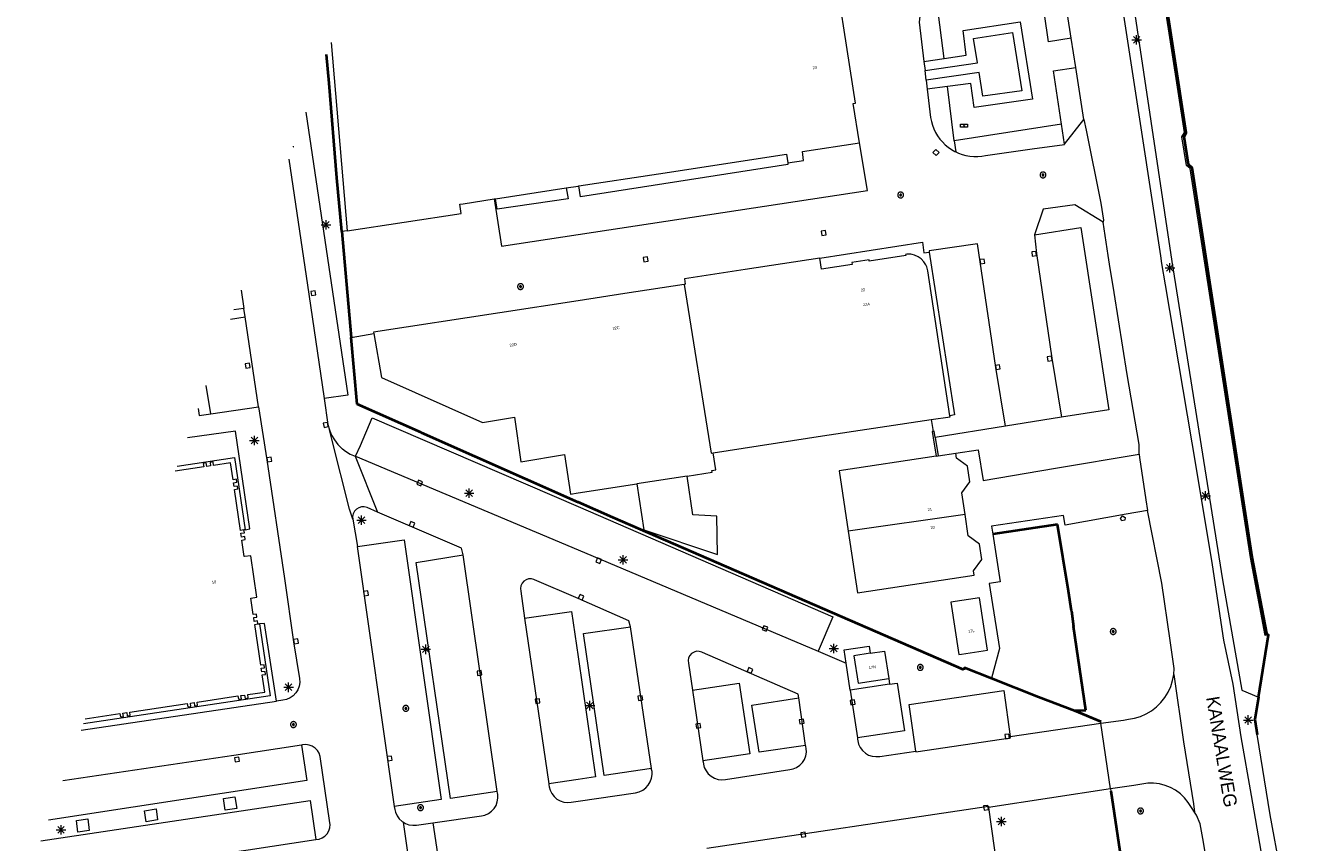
# Model space of a CAD drawing. Header units: metres. Extents: x 135779 to 137489, y 452643 to 455118.
# Tile 80 of 256: x 135942 to 136078, y 453494 to 453581. Entities that reach past the tile are written whole.
import ezdxf
from ezdxf.enums import TextEntityAlignment as Align

# ---------------------------------------------------------------- set-up
doc = ezdxf.new("R2010")
doc.units = ezdxf.units.M
doc.linetypes.add('DGN_Style_3', pattern=[78.572352, 56.123108, -22.449243])
doc.linetypes.add('DGN_Style_4', pattern=[89.853097, 44.898487, -22.449243, 0.056123, -22.449243])
for name, color, linetype, lineweight in [('KTop_BTD_Groenvoorziening', 62, 'Continuous', 13), ('KTop_BTD_Groenvoorziening_gras- en kruidachtigen', 62, 'Continuous', 13), ('KTop_KST_KAST', 40, 'Continuous', 13), ('KTop_NAR_Huisnummer (t)', 7, 'Continuous', 13), ('KTop_NAR_Huisnummer tijdelijk (t)', 7, 'Continuous', 13), ('KTop_ORL_Weg_Straatnaam (t)', 7, 'Continuous', 13), ('KTop_OTD_Gesloten verharding', 15, 'Continuous', 13), ('KTop_PAL_Lichtmast', 40, 'Continuous', 13), ('KTop_PND_Grondvlaksituatie van BAG-pand [tachy]', 1, 'Continuous', 13), ('KTop_PND_Pandscheiding', 40, 'Continuous', 13), ('KTop_PUT_Brandkraan of -put', 1, 'Continuous', 13), ('KTop_PUT_Inspectie- of rioolput', 15, 'Continuous', 13), ('KTop_PUT_Kolk', 15, 'Continuous', 13), ('KTop_SHD_Damwand (l)', 1, 'Continuous', 40), ('KTop_SHD_Hek (l)', 15, 'DGN_Style_4', 40), ('KTop_SHD_Muur', 15, 'Continuous', 13), ('KTop_VGO_Haag (l)', 92, 'DGN_Style_3', 40), ('KTop_WGD_Parkeervlak', 251, 'Continuous', 13), ('KTop_WGD_Rijbaan_Lokale weg', 251, 'Continuous', 13), ('KTop_WGD_Rijbaan_Lokale weg_fietsstraat', 40, 'Continuous', 13), ('KTop_WGD_Rijbaan_Lokale weg_verkeersdrempel', 40, 'Continuous', 13), ('KTop_WGD_Voetpad', 251, 'Continuous', 13)]:
    doc.layers.add(name, color=color, linetype=linetype, lineweight=lineweight)
doc.styles.add('Style-ROVU', font='ROVU.shx')
doc.styles.add('Style-ROVUCURSIEF', font='ROVUCURSIEF.shx')

# ---------------------------------------------------------------- blocks, each defined once
blk = doc.blocks.new('KST_KAST')
at = {"layer": 'KTop_KST_KAST', "flags": 128}
blk.add_lwpolyline([(-0.37, 0.17), (0.37, 0.17), (0.37, -0.17), (-0.37, -0.17), (-0.37, 0.17)], close=True, dxfattribs=at)
blk.add_lwpolyline([(0.05, 0.15), (-0.05, 0), (0.05, 0), (-0.05, -0.15)], dxfattribs=at)
blk = doc.blocks.new('PAL_Lichtmast')
at = {"layer": 'KTop_PAL_Lichtmast'}
for p, q in [((-0.35, -0.35), (0.35, 0.35)), ((0.35, -0.35), (-0.35, 0.35)), ((0, -0.5), (0, 0.5)), ((-0.5, 0), (0.5, 0))]:
    blk.add_line(p, q, dxfattribs=at)
blk = doc.blocks.new('PUT_Brandkraan_of_-put')
at = {"layer": 'KTop_PUT_Brandkraan of -put'}
for p, q in [((-0.25, 0.03), (0, 0.25)), ((-0.16, -0.25), (-0.25, 0.03)), ((0, 0.25), (0.25, 0.03)), ((0.25, 0.03), (0.16, -0.25)), ((0.16, -0.25), (-0.16, -0.25))]:
    blk.add_line(p, q, dxfattribs=at)
blk = doc.blocks.new('PUT_Inspectie-_of_rioolput')
at = {"layer": 'KTop_PUT_Inspectie- of rioolput', "flags": 128}
for points in [[(0.31, 0), (0.31, 0.03), (0.3, 0.06), (0.29, 0.1), (0.28, 0.13), (0.27, 0.15), (0.25, 0.18), (0.23, 0.21), (0.21, 0.23), (0.18, 0.25), (0.15, 0.27), (0.13, 0.28), (0.1, 0.29), (0.06, 0.3), (0.03, 0.31), (0, 0.31), (-0.03, 0.31), (-0.06, 0.3), (-0.1, 0.29), (-0.13, 0.28), (-0.16, 0.27), (-0.18, 0.25), (-0.21, 0.23), (-0.23, 0.21), (-0.25, 0.18), (-0.27, 0.15), (-0.28, 0.13), (-0.29, 0.1), (-0.3, 0.06), (-0.31, 0.03), (-0.31, 0), (-0.31, -0.03), (-0.3, -0.06), (-0.29, -0.1), (-0.28, -0.13), (-0.27, -0.16), (-0.25, -0.18), (-0.23, -0.21), (-0.21, -0.23), (-0.18, -0.25), (-0.15, -0.27), (-0.13, -0.28), (-0.1, -0.29), (-0.06, -0.3), (-0.03, -0.31), (0, -0.31), (0.03, -0.31), (0.06, -0.3), (0.1, -0.29), (0.13, -0.28), (0.15, -0.27), (0.18, -0.25), (0.21, -0.23), (0.23, -0.21), (0.25, -0.18), (0.27, -0.15), (0.28, -0.13), (0.29, -0.1), (0.3, -0.06), (0.31, -0.03), (0.31, 0)], [(0.1, 0), (0.09, 0.01), (0.09, 0.02), (0.09, 0.03), (0.09, 0.04), (0.08, 0.05), (0.08, 0.06), (0.07, 0.06), (0.06, 0.07), (0.06, 0.08), (0.05, 0.08), (0.04, 0.09), (0.03, 0.09), (0.02, 0.09), (0.01, 0.09), (0, 0.09), (-0.01, 0.09), (-0.02, 0.09), (-0.03, 0.09), (-0.04, 0.09), (-0.05, 0.08), (-0.06, 0.08), (-0.06, 0.07), (-0.07, 0.06), (-0.08, 0.06), (-0.08, 0.05), (-0.09, 0.04), (-0.09, 0.03), (-0.09, 0.02), (-0.09, 0.01), (-0.09, 0), (-0.09, -0.01), (-0.09, -0.02), (-0.09, -0.03), (-0.09, -0.04), (-0.08, -0.05), (-0.08, -0.06), (-0.07, -0.06), (-0.06, -0.07), (-0.06, -0.08), (-0.05, -0.08), (-0.04, -0.09), (-0.03, -0.09), (-0.02, -0.09), (-0.01, -0.09), (0, -0.09), (0.01, -0.09), (0.02, -0.09), (0.03, -0.09), (0.04, -0.09), (0.05, -0.08), (0.06, -0.08), (0.06, -0.07), (0.07, -0.06), (0.08, -0.06), (0.08, -0.05), (0.09, -0.04), (0.09, -0.03), (0.09, -0.02), (0.09, -0.01), (0.1, 0)], [(0.04, 0), (0.03, 0), (0.03, 0.01), (0.03, 0.01), (0.03, 0.01), (0.03, 0.02), (0.03, 0.02), (0.03, 0.02), (0.02, 0.03), (0.02, 0.03), (0.02, 0.03), (0.01, 0.03), (0.01, 0.03), (0.01, 0.03), (0, 0.03), (0, 0.03), (0, 0.03), (-0.01, 0.03), (-0.01, 0.03), (-0.01, 0.03), (-0.02, 0.03), (-0.02, 0.03), (-0.02, 0.03), (-0.03, 0.02), (-0.03, 0.02), (-0.03, 0.02), (-0.03, 0.01), (-0.03, 0.01), (-0.03, 0.01), (-0.03, 0), (-0.03, 0), (-0.03, 0), (-0.03, -0.01), (-0.03, -0.01), (-0.03, -0.01), (-0.03, -0.02), (-0.03, -0.02), (-0.03, -0.02), (-0.02, -0.03), (-0.02, -0.03), (-0.02, -0.03), (-0.01, -0.03), (-0.01, -0.03), (-0.01, -0.03), (0, -0.03), (0, -0.03), (0, -0.03), (0.01, -0.03), (0.01, -0.03), (0.01, -0.03), (0.02, -0.03), (0.02, -0.03), (0.02, -0.03), (0.03, -0.02), (0.03, -0.02), (0.03, -0.02), (0.03, -0.01), (0.03, -0.01), (0.03, -0.01), (0.03, 0), (0.04, 0)], [(0.01, 0.02), (0.01, 0.02), (0.01, 0.02), (0, 0.02), (0, 0.02), (0, 0.02), (0, 0.02), (-0.01, 0.02), (-0.01, 0.02), (-0.01, 0.02), (-0.01, 0.02), (-0.01, 0.02), (-0.02, 0.02), (-0.02, 0.01), (-0.02, 0.01), (-0.02, 0.01), (-0.02, 0.01), (-0.02, 0.01), (-0.02, 0), (-0.02, 0), (-0.02, 0), (-0.02, 0), (-0.02, -0.01), (-0.02, -0.01), (-0.02, -0.01), (-0.02, -0.01), (-0.02, -0.01), (-0.02, -0.02), (-0.01, -0.02), (-0.01, -0.02), (-0.01, -0.02), (-0.01, -0.02), (-0.01, -0.02), (0, -0.02), (0, -0.02), (0, -0.02), (0, -0.02), (0.01, -0.02), (0.01, -0.02), (0.01, -0.02), (0.01, -0.02), (0.01, -0.02), (0.02, -0.02), (0.02, -0.01), (0.02, -0.01), (0.02, -0.01), (0.02, -0.01), (0.02, -0.01), (0.02, 0), (0.02, 0), (0.02, 0), (0.02, 0), (0.02, 0.01), (0.02, 0.01), (0.02, 0.01), (0.02, 0.01), (0.02, 0.01), (0.02, 0.02), (0.01, 0.02), (0.01, 0.02), (0.01, 0.02)]]:
    blk.add_lwpolyline(points, dxfattribs=at)
blk = doc.blocks.new('PUT_Kolk')
at = {"layer": 'KTop_PUT_Kolk', "flags": 128}
blk.add_lwpolyline([(0.22, -0.23), (0.22, 0.22), (-0.23, 0.22), (-0.23, -0.23), (0.22, -0.23)], dxfattribs=at)

msp = doc.modelspace()

# ---------------------------------------------------------------- linework, layer by layer
at = {"layer": 'KTop_BTD_Groenvoorziening', "flags": 128}
for points in [[(136049.46, 453644.83), (136062.78, 453555.82), (136068.11, 453522.16), (136070.17, 453510.5), (136071.92, 453509.78)], [(136052.13, 453579.41), (136049.73, 453579.04), (136048.92, 453584.67)], [(136038.7, 453577.27), (136037.96, 453583.01)], [(136038.7, 453577.27), (136041.04, 453577.62), (136040.7, 453580.24), (136046.73, 453581.13), (136048.04, 453572.98), (136041.88, 453572.07), (136041.53, 453574.62), (136039.04, 453574.3)], [(135975.03, 453558.98), (135974.52, 453564.66), (135973.71, 453574.65), (135973.43, 453577.69)], [(136036.57, 453576.95), (136038.7, 453577.27)], [(136051.11, 453570.33), (136050.25, 453575.96), (136052.61, 453576.32)], [(136039.04, 453574.3), (136036.91, 453574.03)], [(136039.77, 453568.57), (136039.04, 453574.3)], [(136051.11, 453570.33), (136039.77, 453568.57)], [(136051.43, 453568.21), (136051.11, 453570.33)], [(136039.77, 453568.57), (136039.92, 453567.4)], [(136043.7, 453511.77), (136040.86, 453512.89), (136040.79, 453512.68), (136040.78, 453512.64), (136003.69, 453528.74), (136000, 453530.39), (135983.41, 453537.75), (135976.64, 453540.72), (135976.03, 453547.76)], [(135957.63, 453534.19), (135963.7, 453535.1), (135964.82, 453527.46)], [(136052.49, 453508.34), (136053.68, 453508.4), (136052.39, 453517.24), (136052.15, 453518.88), (136051.84, 453520.96), (136050.67, 453528.01), (136043.83, 453526.99)], [(136043.83, 453526.99), (136044.62, 453521.97), (136043.45, 453521.78), (136044.54, 453514.92), (136043.7, 453511.77)], [(135966.32, 453517.51), (135967.45, 453509.89), (135947.73, 453506.95)], [(136071.92, 453509.78), (136072.99, 453516.34), (136072.83, 453516.32)], [(136028.35, 453513.37), (136028.14, 453514.75), (136030.76, 453515.14), (136030.87, 453514.4)], [(136032.85, 453511.73), (136032.94, 453511.13)], [(136052.49, 453508.34), (136048.68, 453509.81), (136043.7, 453511.77)], [(136079.51, 453458.73), (136078.97, 453459.81), (136076.01, 453479.4), (136074.26, 453491.41), (136073.15, 453497.32), (136071.78, 453505.82), (136071.53, 453507.39), (136071.92, 453509.78)], [(136055.28, 453507), (136055.25, 453507.18), (136052.49, 453508.34)], [(135963.92, 453498.01), (135962.69, 453497.83), (135962.51, 453499.05), (135963.74, 453499.23), (135963.92, 453498.01)], [(136056.29, 453500.07), (136056.32, 453499.87), (136064.07, 453447.93)], [(135955.56, 453496.8), (135954.34, 453496.59), (135954.17, 453497.74), (135955.39, 453497.95), (135955.56, 453496.8)], [(136043.39, 453498.12), (136044.63, 453489.32), (136048.37, 453489.89), (136048.51, 453488.81)], [(135948.34, 453495.69), (135947.14, 453495.51), (135946.98, 453496.73), (135948.18, 453496.91), (135948.34, 453495.69)]]:
    msp.add_lwpolyline(points, dxfattribs=at)
at = {"layer": 'KTop_BTD_Groenvoorziening_gras- en kruidachtigen', "flags": 128}
for points in [[(136039.93, 453535.55), (136042.29, 453535.91), (136042.83, 453532.68), (136050.48, 453533.96), (136059.33, 453535.43)], [(136060.21, 453529.48), (136057.95, 453529.09), (136051.49, 453527.96), (136051.32, 453528.95), (136043.7, 453527.84), (136043.83, 453526.99)]]:
    msp.add_lwpolyline(points, dxfattribs=at)
at = {"layer": 'KTop_OTD_Gesloten verharding', "flags": 128}
for points in [[(136072.83, 453516.32), (136072.62, 453516.28), (136071.07, 453524.53), (136064.72, 453565.64), (136064.31, 453565.97), (136063.84, 453568.99), (136064.1, 453569.44), (136056.54, 453618.52)], [(136072.83, 453516.32), (136071.27, 453524.57), (136064.92, 453565.72), (136064.52, 453566.06), (136064.07, 453568.98), (136064.3, 453569.4), (136056.74, 453618.54), (136056.68, 453618.54)]]:
    msp.add_lwpolyline(points, dxfattribs=at)
at = {"layer": 'KTop_PND_Grondvlaksituatie van BAG-pand [tachy]', "flags": 128}
for points in [[(136029.74, 453568.34), (136029.1, 453572.5), (136029.32, 453572.53), (136026.62, 453590.04)], [(135973.9, 453578.97), (135975.6, 453559.05)], [(136000.09, 453563.79), (136008.49, 453565.08), (136022.03, 453567.16), (136022.16, 453566.25)], [(136022.16, 453566.25), (136023.85, 453566.5), (136023.71, 453567.42), (136029.74, 453568.34)], [(135991.29, 453562.45), (135998.73, 453563.58)], [(135998.73, 453563.58), (136000, 453563.78), (136000.09, 453563.79)], [(135975.6, 453559.05), (135987.65, 453560.89), (135987.49, 453561.86), (135987.86, 453561.92), (135991.15, 453562.42)], [(135991.15, 453562.42), (135991.29, 453562.45)], [(136025.57, 453556.17), (136017.66, 453554.95), (136011.24, 453553.97), (136011.33, 453553.41), (136011.23, 453553.39)], [(136039.31, 453539.51), (136036.96, 453554.84), (136036.86, 453555.23), (136036.77, 453555.45), (136036.55, 453555.79), (136036.27, 453556.08), (136035.94, 453556.32), (136035.57, 453556.48), (136035.33, 453556.54), (136035.18, 453556.57), (136034.77, 453556.58), (136034.62, 453556.56), (136034.64, 453556.45), (136030.79, 453555.86), (136030.77, 453555.97), (136028.94, 453555.7), (136028.97, 453555.5), (136025.75, 453555.01), (136025.57, 453556.17)], [(136011.23, 453553.39), (136004.95, 453552.43), (136000, 453551.67), (135991.73, 453550.39), (135978.38, 453548.34), (135978.41, 453548.19)], [(135978.41, 453548.19), (135979.22, 453543.54), (135989.9, 453538.81), (135993.28, 453539.34), (135993.94, 453534.65), (135998.56, 453535.41), (135999.2, 453531.23), (136000, 453531.35), (136006.21, 453532.31)], [(136014.3, 453535.59), (136025.85, 453537.37), (136037.34, 453539.1)], [(136037.34, 453539.1), (136039.32, 453539.4), (136039.31, 453539.51)], [(135964.68, 453527.45), (135964.32, 453527.39), (135963.69, 453531.71), (135964.05, 453531.77), (135964, 453532.08), (135963.64, 453532.03), (135963.59, 453532.42), (135963.94, 453532.48), (135963.9, 453532.8), (135963.54, 453532.74), (135963.28, 453534.53), (135961.47, 453534.26), (135961.42, 453534.63), (135961.1, 453534.58), (135961.16, 453534.21), (135960.76, 453534.15), (135960.7, 453534.52), (135960.39, 453534.47), (135960.44, 453534.11), (135957.43, 453533.66)], [(136011.52, 453533.13), (136014.17, 453533.54), (136014.14, 453533.72), (136014.57, 453533.79), (136014.3, 453535.59)], [(136037.86, 453535.24), (136027.6, 453533.69), (136028.56, 453527.32)], [(136037.86, 453535.24), (136038.06, 453535.27)], [(136038.06, 453535.27), (136039.93, 453535.55)], [(136040.91, 453529.08), (136040.57, 453531.35), (136041.43, 453532.53), (136041.18, 453534.18), (136040.01, 453535.03), (136039.93, 453535.55)], [(136006.21, 453532.31), (136006.96, 453527.44), (136014.75, 453524.83), (136014.68, 453528.91), (136012.15, 453529.05), (136011.52, 453533.13)], [(136028.56, 453527.32), (136029.55, 453520.78), (136041.88, 453522.65), (136041.81, 453523.13), (136042.67, 453524.32), (136042.43, 453525.94), (136041.25, 453526.8), (136040.91, 453529.08)], [(135966.17, 453517.51), (135966.12, 453517.83), (135965.78, 453517.77), (135965.72, 453518.17), (135966.06, 453518.22), (135966.01, 453518.54), (135965.67, 453518.49), (135965.41, 453520.24), (135966.06, 453520.33), (135965.41, 453524.71), (135964.75, 453524.64), (135964.72, 453524.64), (135964.47, 453526.36), (135964.83, 453526.42), (135964.79, 453526.74), (135964.42, 453526.68), (135964.37, 453527.08), (135964.73, 453527.13), (135964.68, 453527.45)], [(136040.52, 453514.31), (136043.29, 453514.73), (136042.45, 453520.26), (136039.41, 453519.8), (136040.25, 453514.27), (136040.52, 453514.31)], [(135947.92, 453507.49), (135951.58, 453508.03), (135951.63, 453507.68), (135951.95, 453507.72), (135951.9, 453508.08), (135952.29, 453508.14), (135952.35, 453507.78), (135952.66, 453507.83), (135952.61, 453508.18), (135958.7, 453509.09), (135958.76, 453508.74), (135959.07, 453508.79), (135959.02, 453509.14), (135959.42, 453509.2), (135959.47, 453508.85), (135959.79, 453508.89), (135959.73, 453509.24), (135964.05, 453509.89), (135964.1, 453509.54), (135964.42, 453509.59), (135964.36, 453509.93), (135964.76, 453509.99), (135964.81, 453509.64), (135965.13, 453509.69), (135965.08, 453510.04), (135966.88, 453510.31), (135966.61, 453512.11), (135966.97, 453512.17), (135966.92, 453512.48), (135966.57, 453512.43), (135966.51, 453512.83), (135966.86, 453512.88), (135966.81, 453513.19), (135966.46, 453513.14), (135965.82, 453517.46), (135966.17, 453517.51)], [(136030.87, 453514.4), (136029.17, 453514.14), (136029.61, 453511.24), (136032.85, 453511.73)], [(136030.87, 453514.4), (136032.41, 453514.63), (136032.85, 453511.73)]]:
    msp.add_lwpolyline(points, dxfattribs=at)
at = {"layer": 'KTop_PND_Pandscheiding', "flags": 128}
for points in [[(136011.23, 453553.39), (136014.08, 453535.55), (136014.3, 453535.59)], [(136011.52, 453533.13), (136006.21, 453532.31)], [(136040.91, 453529.08), (136028.56, 453527.32)]]:
    msp.add_lwpolyline(points, dxfattribs=at)
at = {"layer": 'KTop_PUT_Kolk', "flags": 128}
msp.add_lwpolyline([(135969.88, 453567.92), (135969.93, 453567.93), (135969.92, 453568.01)], dxfattribs=at)
at = {"layer": 'KTop_SHD_Damwand (l)', "flags": 128}
for points in [[(136072.83, 453516.32), (136071.27, 453524.57), (136064.92, 453565.72), (136064.52, 453566.06), (136064.07, 453568.98), (136064.3, 453569.4), (136056.74, 453618.54), (136056.68, 453618.54)], [(136071.92, 453509.78), (136072.99, 453516.34), (136072.83, 453516.32)], [(136071.92, 453509.78), (136071.53, 453507.39), (136071.78, 453505.82)]]:
    msp.add_lwpolyline(points, dxfattribs=at)
at = {"layer": 'KTop_SHD_Hek (l)', "flags": 128}
for points in [[(135975.03, 453558.98), (135974.52, 453564.66), (135973.71, 453574.65), (135973.43, 453577.69)], [(135975.03, 453558.98), (135975.93, 453548.98), (135976.03, 453547.76)], [(135983.41, 453537.75), (135976.64, 453540.72), (135976.03, 453547.76)], [(135983.41, 453537.75), (136000, 453530.39)], [(136040.79, 453512.68), (136040.78, 453512.64), (136003.69, 453528.74), (136000, 453530.39)], [(136052.15, 453518.88), (136051.84, 453520.96)], [(136052.15, 453518.88), (136052.39, 453517.24)], [(136052.49, 453508.34), (136053.68, 453508.4), (136052.39, 453517.24)], [(136040.86, 453512.89), (136040.79, 453512.68)], [(136040.86, 453512.89), (136043.7, 453511.77)], [(136043.7, 453511.77), (136048.68, 453509.81), (136052.49, 453508.34)], [(136052.49, 453508.34), (136055.25, 453507.18)], [(136056.32, 453499.87), (136064.07, 453447.93)]]:
    msp.add_lwpolyline(points, dxfattribs=at)
at = {"layer": 'KTop_SHD_Muur', "flags": 128}
for points in [[(136037.54, 453537.86), (136037.44, 453537.84), (136037.55, 453537.17), (136037.86, 453535.24)], [(136037.74, 453537.2), (136037.64, 453537.87), (136037.54, 453537.86)], [(136037.74, 453537.2), (136038.06, 453535.27)]]:
    msp.add_lwpolyline(points, dxfattribs=at)
at = {"layer": 'KTop_VGO_Haag (l)', "flags": 128}
msp.add_lwpolyline([(136051.84, 453520.96), (136050.67, 453528.01), (136043.83, 453526.99)], dxfattribs=at)
at = {"layer": 'KTop_WGD_Parkeervlak', "flags": 128}
for points in [[(135972.89, 453576.19), (135972.89, 453576.18), (135972.88, 453576.18)], [(135971.22, 453571.6), (135975.67, 453541.69), (135973.17, 453541.33)], [(136022.16, 453566.25), (136022.19, 453566.06), (136000.27, 453562.66), (136000.09, 453563.79)], [(135998.73, 453563.58), (135998.94, 453562.45), (135991.47, 453561.35), (135991.29, 453562.45)], [(136048.26, 453558.63), (136053.15, 453559.39), (136056.1, 453540.15), (136051.11, 453539.35)], [(136037.12, 453556.8), (136039.79, 453539.61), (136039.31, 453539.51)], [(135963.28, 453549.73), (135964.8, 453549.96)], [(135961.17, 453539.7), (135960.71, 453542.69)], [(135976.48, 453535.22), (135977, 453536.38), (135978.25, 453539.28), (136000, 453529.9), (136026.93, 453518.26), (136025.38, 453514.63)], [(136037.34, 453539.1), (136037.54, 453537.86)], [(136045.2, 453538.4), (136037.74, 453537.2)], [(135976.7, 453525.69), (135981.62, 453526.38), (135985.55, 453498.94), (135980.57, 453498.22)], [(135991.46, 453499.78), (135986.51, 453499.07), (135982.9, 453524.01), (135987.85, 453524.79)], [(135994.35, 453518.1), (135999.3, 453518.81), (136000, 453514.03), (136001.85, 453501.36), (136000, 453501.08), (135996.91, 453500.62)], [(136007.76, 453502.23), (136002.78, 453501.49), (136000.59, 453516.48), (136005.56, 453517.21)], [(136012.09, 453510.52), (136017.04, 453511.26), (136018.17, 453503.79), (136013.21, 453503.02)], [(136032.94, 453511.13), (136028.78, 453510.5)], [(136032.94, 453511.13), (136033.75, 453511.26), (136034.52, 453506.21), (136029.54, 453505.46)], [(136035.7, 453504.07), (136035.02, 453508.98), (136045, 453510.46), (136045.69, 453505.59)], [(136024.06, 453504.66), (136019.13, 453503.94), (136018.38, 453508.91), (136023.33, 453509.68)], [(135970.78, 453504.69), (135971.35, 453500.96), (135944.02, 453496.76)], [(135943.23, 453494.58), (135971.67, 453498.83), (135972.29, 453494.71)]]:
    msp.add_lwpolyline(points, dxfattribs=at)
at = {"layer": 'KTop_WGD_Rijbaan_Lokale weg', "flags": 128}
for points in [[(136037.78, 453584.45), (136037.66, 453584.35), (136037.22, 453583.92), (136036.85, 453583.43), (136036.73, 453583.22), (136036.54, 453582.89), (136036.3, 453582.33), (136036.13, 453581.73), (136036.07, 453581.12), (136036.57, 453576.95)], [(136036.57, 453576.95), (136036.68, 453576.01)], [(136036.8, 453574.98), (136036.68, 453576.01)], [(136036.8, 453574.98), (136036.91, 453574.03)], [(136036.91, 453574.03), (136037.27, 453571.02), (136037.35, 453570.61), (136037.46, 453570.21), (136037.61, 453569.82), (136037.79, 453569.45), (136038, 453569.09), (136038.25, 453568.75), (136038.52, 453568.44), (136038.82, 453568.15), (136039.14, 453567.88), (136039.48, 453567.65), (136039.84, 453567.44), (136039.92, 453567.4)], [(136051.43, 453568.21), (136053.46, 453570.82)], [(136053.46, 453570.82), (136053.71, 453569.69), (136055.25, 453561.99), (136055.56, 453560.17), (136055.5, 453559.96)], [(135991.15, 453562.42), (135991.91, 453557.42), (136000, 453558.65), (136030.6, 453563.3), (136029.74, 453568.34)], [(136039.92, 453567.4), (136040.22, 453567.27), (136040.61, 453567.13), (136041.01, 453567.02), (136041.42, 453566.95), (136041.84, 453566.92), (136042.25, 453566.92), (136042.67, 453566.96), (136043.08, 453567.03), (136048.01, 453567.72), (136051.42, 453568.19), (136051.43, 453568.21)], [(135969.42, 453566.63), (135971.56, 453552.36), (135973.17, 453541.33)], [(136055.5, 453559.96), (136052.53, 453561.81), (136049.17, 453561.35), (136048.26, 453558.63)], [(135975.6, 453559.05), (135975.03, 453558.98)], [(135976.03, 453547.76), (135975.93, 453548.98), (135975.03, 453558.98)], [(136025.57, 453556.17), (136036.4, 453557.84), (136036.57, 453556.72), (136037.12, 453556.8)], [(136045.2, 453538.4), (136044.15, 453544.61), (136042.51, 453555.76), (136042.23, 453557.69), (136037.1, 453556.92), (136037.12, 453556.8)], [(136048.26, 453558.63), (136048.45, 453556.66), (136050.08, 453545.59), (136051.11, 453539.35)], [(135964.39, 453552.79), (135964.67, 453550.84)], [(135964.8, 453549.96), (135964.67, 453550.84)], [(135966.22, 453540.45), (135964.8, 453549.96)], [(135976.03, 453547.76), (135978.41, 453548.19)], [(135973.17, 453541.33), (135973.57, 453538.6), (135973.72, 453538.02)], [(135966.22, 453540.45), (135967.11, 453534.84), (135968.97, 453522.29), (135969.94, 453515.62), (135970.57, 453511.74), (135970.57, 453511.72), (135970.59, 453511.32), (135970.52, 453510.92), (135970.38, 453510.55), (135970.17, 453510.21), (135969.89, 453509.91), (135969.57, 453509.68), (135969.2, 453509.52), (135968.81, 453509.44), (135968.11, 453509.33)], [(136051.11, 453539.35), (136045.2, 453538.4)], [(135976.18, 453528.59), (135975.86, 453529.64), (135973.97, 453537.05), (135973.72, 453538.02)], [(135976.45, 453535.23), (135978.8, 453529.33)], [(135976.45, 453535.23), (135976.48, 453535.22)], [(135976.48, 453535.22), (136000, 453525.32), (136025.38, 453514.63)], [(135987.85, 453524.79), (135987.68, 453525.5), (135978.8, 453529.33)], [(135976.18, 453528.59), (135976.7, 453525.69)], [(135976.7, 453525.69), (135976.66, 453525.68), (135980.57, 453498.22)], [(135991.46, 453499.78), (135987.85, 453524.79)], [(136005.56, 453517.21), (136005.36, 453517.82), (136000, 453520.19), (135995.41, 453522.16), (135995.34, 453522.19), (135995.07, 453522.26), (135994.78, 453522.26), (135994.51, 453522.17), (135994.27, 453522.02), (135994.08, 453521.8), (135993.96, 453521.54), (135993.92, 453521.25), (135993.95, 453520.97), (135994.35, 453518.1)], [(135994.35, 453518.1), (135996.91, 453500.62)], [(136007.76, 453502.23), (136005.56, 453517.21)], [(136023.33, 453509.68), (136023.27, 453510.09), (136013.17, 453514.48), (136013.09, 453514.52), (136012.82, 453514.6), (136012.53, 453514.61), (136012.26, 453514.53), (136012.01, 453514.38), (136011.82, 453514.17), (136011.69, 453513.92), (136011.64, 453513.64), (136011.66, 453513.35), (136012.09, 453510.52)], [(136025.38, 453514.63), (136028.35, 453513.37)], [(136028.78, 453510.5), (136028.35, 453513.37)], [(136055.28, 453507), (136057.65, 453507.35), (136058.17, 453507.43), (136058.82, 453507.54), (136059.45, 453507.73), (136060.06, 453508), (136060.63, 453508.33), (136061.15, 453508.74), (136061.62, 453509.2), (136062.03, 453509.72), (136062.38, 453510.28), (136062.65, 453510.88), (136062.85, 453511.51), (136062.98, 453512.15)], [(136062.98, 453512.15), (136064.01, 453505.04), (136065.06, 453498.48), (136065.18, 453497.6)], [(136012.09, 453510.52), (136013.21, 453503.02)], [(136028.78, 453510.5), (136029.54, 453505.46)], [(135947.48, 453506.28), (135968.11, 453509.33)], [(136024.06, 453504.66), (136023.33, 453509.68)], [(136045.69, 453505.59), (136055.28, 453507)], [(136056.29, 453500.07), (136055.28, 453507)], [(135970.78, 453504.69), (135963.62, 453503.61), (135945.54, 453500.92)], [(135972.29, 453494.71), (135972.64, 453494.75), (135972.96, 453494.88), (135973.25, 453495.07), (135973.49, 453495.32), (135973.66, 453495.62), (135973.77, 453495.96), (135973.79, 453496.3), (135973.77, 453496.47), (135972.75, 453503.49), (135972.64, 453503.83), (135972.45, 453504.13), (135972.21, 453504.39), (135971.91, 453504.58), (135971.58, 453504.7), (135971.22, 453504.75), (135970.87, 453504.71), (135970.78, 453504.69)], [(136013.21, 453503.02), (136013.22, 453502.92), (136013.25, 453502.7), (136013.35, 453502.34), (136013.53, 453501.98), (136013.77, 453501.66), (136014.08, 453501.4), (136014.42, 453501.2), (136014.81, 453501.08), (136015.2, 453501.04), (136015.6, 453501.07), (136022.38, 453502.11), (136022.74, 453502.19), (136023.11, 453502.34), (136023.44, 453502.56), (136023.71, 453502.85), (136023.93, 453503.18), (136024.07, 453503.55), (136024.14, 453503.94), (136024.12, 453504.34), (136024.08, 453504.55), (136024.06, 453504.66)], [(136029.54, 453505.46), (136029.55, 453505.33), (136029.57, 453505.14), (136029.66, 453504.79), (136029.84, 453504.43), (136030.08, 453504.12), (136030.37, 453503.85), (136030.72, 453503.65), (136031.1, 453503.53), (136031.49, 453503.48), (136031.89, 453503.51), (136035.7, 453504.07)], [(136035.7, 453504.07), (136035.72, 453503.98), (136045.72, 453505.46), (136045.69, 453505.59)], [(135996.91, 453500.62), (135996.93, 453500.49), (135996.96, 453500.29), (135997.06, 453499.94), (135997.23, 453499.58), (135997.47, 453499.26), (135997.77, 453499), (135998.12, 453498.8), (135998.5, 453498.67), (135998.89, 453498.63), (135999.29, 453498.66), (136000, 453498.76), (136006.08, 453499.66), (136006.47, 453499.76), (136006.84, 453499.93), (136007.16, 453500.17), (136007.43, 453500.46), (136007.64, 453500.81), (136007.78, 453501.19), (136007.83, 453501.59), (136007.82, 453501.91), (136007.78, 453502.11), (136007.76, 453502.23)], [(136065.18, 453497.6), (136064.84, 453498.12), (136064.51, 453498.64), (136064.12, 453499.13), (136063.67, 453499.55), (136063.17, 453499.92), (136062.63, 453500.22), (136062.05, 453500.44), (136061.45, 453500.59), (136060.84, 453500.67), (136060.22, 453500.66), (136059.6, 453500.57), (136058.74, 453500.44), (136056.29, 453500.07)], [(135984.64, 453496.49), (135989.78, 453497.23), (135990.16, 453497.31), (135990.53, 453497.47), (135990.85, 453497.7), (135991.12, 453497.99), (135991.33, 453498.32), (135991.47, 453498.69), (135991.53, 453499.08), (135991.51, 453499.48), (135991.48, 453499.67), (135991.46, 453499.78)], [(136056.29, 453500.07), (136043.39, 453498.12)], [(135980.57, 453498.22), (135980.62, 453497.9), (135980.7, 453497.6), (135980.87, 453497.23), (135981.1, 453496.91), (135981.4, 453496.63), (135981.55, 453496.54)], [(136013.61, 453493.82), (136043.38, 453498.25), (136043.39, 453498.12)], [(135982.6, 453489.13), (135981.55, 453496.54)], [(135984.64, 453496.49), (135985.66, 453489.67)], [(135941.63, 453490.17), (135946.22, 453490.87), (135965.12, 453493.64), (135972.29, 453494.71)]]:
    msp.add_lwpolyline(points, dxfattribs=at)
at = {"layer": 'KTop_WGD_Rijbaan_Lokale weg_fietsstraat', "flags": 128}
for points in [[(136055.5, 453595.87), (136061.56, 453556.4), (136061.68, 453555.6), (136062.06, 453553.33), (136065.33, 453533.92), (136067.04, 453523.75), (136068.23, 453515.79), (136069.2, 453511.15), (136070.06, 453505.56), (136071.15, 453499.37), (136073.06, 453488.4), (136073.67, 453484.76), (136073.72, 453484.3), (136073.89, 453482.76), (136074.16, 453481.27), (136074.38, 453480.06), (136075.9, 453470.83), (136077.27, 453460.79), (136077.99, 453455.25), (136078.88, 453447.34), (136081.01, 453432.38), (136084.32, 453412.34), (136084.82, 453409.32)], [(136052.13, 453579.41), (136051.42, 453583.98), (136051.16, 453585.87)], [(136052.61, 453576.32), (136052.13, 453579.41)], [(136053.46, 453570.82), (136052.61, 453576.32)], [(136059.33, 453535.43), (136059.3, 453536.46), (136058.05, 453543.86), (136056.66, 453552.53), (136056.18, 453555.52), (136056.04, 453556.45), (136055.5, 453559.96)], [(136059.33, 453535.43), (136059.34, 453535.09), (136060.01, 453530.63), (136060.21, 453529.48)], [(136062.98, 453512.15), (136063.02, 453512.81), (136062.6, 453515.77), (136061.71, 453521.83), (136060.21, 453529.48)], [(136072.55, 453449.23), (136072.85, 453449.88), (136072.22, 453455.2), (136071.06, 453462.78), (136070.22, 453468.17), (136069.33, 453473.99), (136068.47, 453479.36), (136068.33, 453480.36), (136068.11, 453481.83), (136067.86, 453483.38), (136067.74, 453484.16), (136066.85, 453489.86), (136066.13, 453494.43), (136065.78, 453496.38), (136065.39, 453497.28), (136065.18, 453497.6)]]:
    msp.add_lwpolyline(points, dxfattribs=at)
at = {"layer": 'KTop_WGD_Rijbaan_Lokale weg_verkeersdrempel', "flags": 128}
for points in [[(135973.72, 453538.02), (135973.95, 453537.47), (135974.26, 453536.95), (135974.62, 453536.47), (135975.05, 453536.05), (135975.1, 453536.01), (135975.42, 453535.77), (135975.93, 453535.46), (135976.45, 453535.23)], [(135978.8, 453529.33), (135977.7, 453529.8), (135977.41, 453529.87), (135977.11, 453529.87), (135976.83, 453529.79), (135976.58, 453529.63), (135976.37, 453529.41), (135976.23, 453529.15), (135976.17, 453528.86), (135976.18, 453528.59)], [(135981.55, 453496.54), (135981.75, 453496.42), (135982.13, 453496.28), (135982.53, 453496.22), (135982.93, 453496.24), (135984.64, 453496.49)]]:
    msp.add_lwpolyline(points, dxfattribs=at)
at = {"layer": 'KTop_WGD_Voetpad', "flags": 128}
for points in [[(136036.68, 453576.01), (136042.22, 453576.8), (136041.81, 453579.38), (136045.93, 453580.02), (136046.9, 453573.84), (136042.8, 453573.27), (136042.39, 453575.8), (136036.8, 453574.98)], [(135964.67, 453550.84), (135963.62, 453550.69)], [(135959.84, 453540.28), (135959.95, 453539.52), (135961.17, 453539.7)], [(135961.17, 453539.7), (135966.22, 453540.45)], [(135964.82, 453527.46), (135965.32, 453527.56), (135963.81, 453537.89), (135958.71, 453537.16)], [(135964.82, 453527.46), (135964.68, 453527.45)], [(135966.17, 453517.51), (135966.32, 453517.51)], [(135968.11, 453509.33), (135966.87, 453517.55), (135966.32, 453517.51)]]:
    msp.add_lwpolyline(points, dxfattribs=at)

# ---------------------------------------------------------------- block references
at = {"layer": 'KTop_KST_KAST'}
msp.add_blockref('KST_KAST', (136040.8, 453570.17), dxfattribs=at)
at = {"layer": 'KTop_PAL_Lichtmast'}
for p in [(136059.05, 453579.23), (135973.36, 453559.69), (136062.57, 453555.15), (135965.79, 453536.89), (135988.5, 453531.33), (136066.34, 453531.05), (135977.11, 453528.47), (136004.76, 453524.27), (135983.91, 453514.82), (136027.05, 453514.9), (135969.41, 453510.81), (136001.26, 453508.87), (136070.85, 453507.35), (135945.35, 453495.75), (136044.75, 453496.63)]:
    msp.add_blockref('PAL_Lichtmast', p, dxfattribs=at)
at = {"layer": 'KTop_PUT_Brandkraan of -put', "rotation": 11.10814700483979}
msp.add_blockref('PUT_Brandkraan_of_-put', (136057.59, 453528.68), dxfattribs=at)
at = {"layer": 'KTop_PUT_Inspectie- of rioolput'}
for p, rotation in [((136049.15, 453564.96), 190.3467918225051), ((136034.1, 453562.84), 172.4418487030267), ((135993.92, 453553.16), 278.7456419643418), ((136056.57, 453516.7), 8.394746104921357), ((136036.18, 453512.91), 214.311765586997), ((135981.8, 453508.58), 8.148225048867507), ((135969.92, 453506.87), 278.5777165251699), ((135983.35, 453498.09), 98.24125606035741), ((136059.46, 453497.74), 98.58607668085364)]:
    msp.add_blockref('PUT_Inspectie-_of_rioolput', p, dxfattribs=dict(at, rotation=rotation))
at = {"layer": 'KTop_PUT_Kolk'}
for p, rotation in [((136037.84, 453567.33), 45.680902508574), ((136025.98, 453558.81), 278.7660386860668), ((136007.15, 453556.04), 278.6913075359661), ((136048.21, 453556.63), 6.65442504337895), ((136042.73, 453555.81), 188.2547485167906), ((135972.02, 453552.46), 188.5334883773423), ((136049.85, 453545.55), 8.820379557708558), ((135965.09, 453544.8), 8.486568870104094), ((136044.37, 453544.64), 189.5759567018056), ((135973.34, 453538.55), 11.82694352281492), ((135967.36, 453534.88), 188.7461622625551), ((135983.27, 453532.39), 247.1666725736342), ((135982.46, 453528.02), 246.6878263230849), ((136002.19, 453524.21), 67.16775872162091), ((135977.59, 453520.73), 188.1154972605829), ((136000.33, 453520.32), 246.1506553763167), ((136019.76, 453517.02), 247.1677587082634), ((135970.19, 453515.66), 189.2226925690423), ((135989.58, 453512.33), 8.21347427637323), ((136018.19, 453512.58), 246.5076576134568), ((136006.59, 453509.67), 8.354874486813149), ((135995.72, 453509.34), 188.3319118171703), ((136029.02, 453509.21), 188.5685332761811), ((136012.71, 453506.73), 188.4934052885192), ((136023.64, 453507.2), 8.272235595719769), ((136045.37, 453505.61), 278.4186628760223), ((135963.94, 453503.18), 98.57771652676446), ((135980.08, 453503.28), 188.115497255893), ((136043.11, 453498.08), 98.45724168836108), ((136023.81, 453495.23), 98.45724168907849)]:
    msp.add_blockref('PUT_Kolk', p, dxfattribs=dict(at, rotation=rotation))

# ---------------------------------------------------------------- texts
at = {"layer": 'KTop_NAR_Huisnummer (t)', "style": 'Style-ROVU'}
for s, rotation, p in [('23', 8.7, (136025.24, 453576.34)), ('21', 8.6, (136037.41, 453529.64)), ('20', 8.6, (136037.71, 453527.73)), ('18', 8.6, (135961.75, 453521.97)), ('17L', 8.6, (136041.92, 453516.8)), ('17N', 8.6, (136031.48, 453512.98))]:
    msp.add_text(s, height=0.3, rotation=rotation, dxfattribs=at).set_placement(p, align=Align.MIDDLE_RIGHT)
at = {"layer": 'KTop_NAR_Huisnummer tijdelijk (t)', "style": 'Style-ROVUCURSIEF'}
for s, rotation, p in [('22', 8.7, (136029.89, 453552.77)), ('22A', 6, (136030.12, 453551.24)), ('22C', 8.4, (136003.64, 453548.72)), ('22D', 11.2, (135992.77, 453546.94))]:
    msp.add_text(s, height=0.3, rotation=rotation, dxfattribs=at).set_placement(p, align=Align.MIDDLE_LEFT)
at = {"layer": 'KTop_ORL_Weg_Straatnaam (t)', "style": 'Style-ROVU'}
msp.add_text('KANAALWEG', height=1.4, rotation=279.4341, dxfattribs=at).set_placement((136066.39, 453509.73))

doc.saveas('drawing.dxf')
